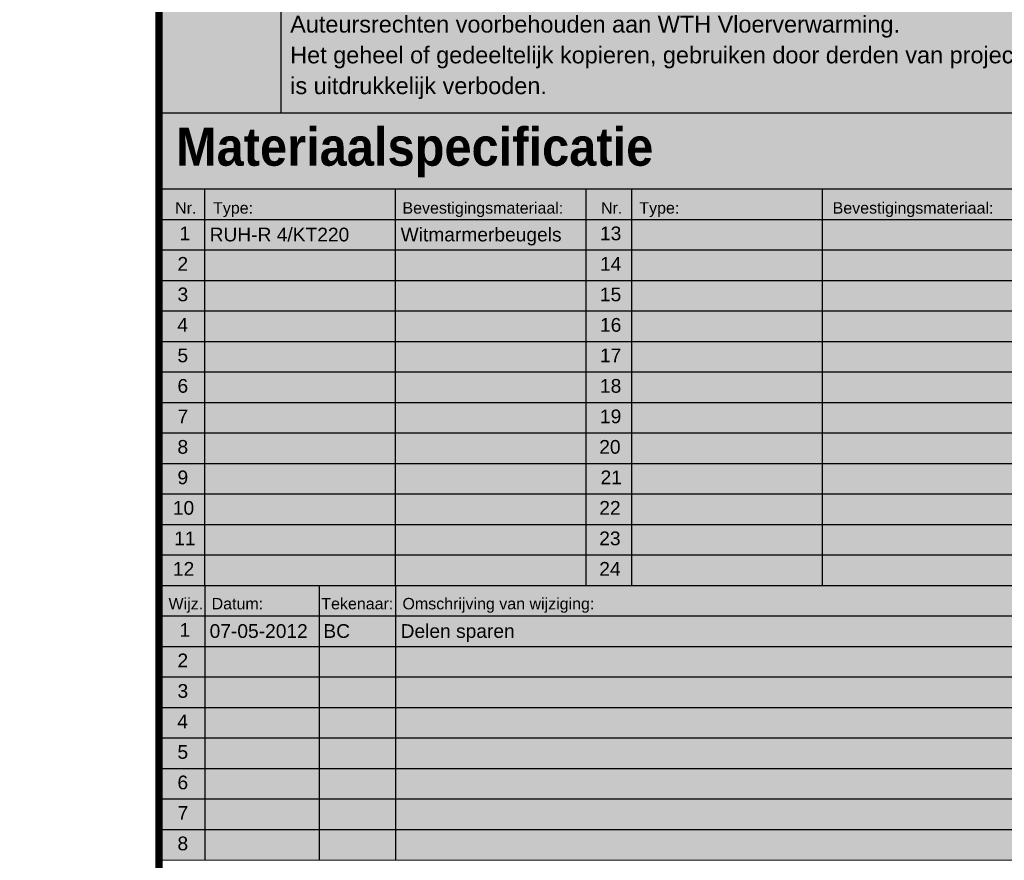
# Model space of a CAD drawing. Header units: millimetres. Extents: x 0 to 29700, y 0 to 21000.
# Tile 21 of 24: x 18287 to 24741, y 4901 to 10413. Entities that reach past the tile are written whole.
import ezdxf
from ezdxf.enums import TextEntityAlignment as Align

# ---------------------------------------------------------------- set-up
doc = ezdxf.new("R2010")
doc.units = ezdxf.units.MM
doc.header["$LTSCALE"] = 50
doc.layers.add('3', color=7, linetype='Continuous')
doc.layers.add('Kader_WTH', color=7, linetype='Continuous')
doc.layers.add('RU_Dim', color=251, linetype='Continuous', lineweight=15)
doc.layers.add('RU_Hatch', color=7, linetype='Continuous', true_color=0xe00000)
doc.layers.add('RU_Outline', color=7, linetype='Continuous', lineweight=15, true_color=0x000000)
doc.styles.add('Annotative', font='ARIAL.TTF')
doc.styles.add('ROMANS', font='romans', dxfattribs={"height": 15})
doc.styles.add('style1', font='ariblk.TTF', dxfattribs={"width": 0.8, "height": 35})
doc.styles.add('style2', font='ARIAL.TTF', dxfattribs={"height": 16})

# ---------------------------------------------------------------- blocks, each defined once
blk = doc.blocks.new('WTH_Kaderlogo')
at = {"layer": 'RU_Hatch', "true_color": 0xfafafa}
h = blk.add_hatch(color=7, dxfattribs=at)
h.dxf.hatch_style = 1
h.paths.add_polyline_path([(0, 276.03), (-200, 276.03), (-200, 186.03), (0, 186.03)])
at = {"layer": 'RU_Hatch', "true_color": 0x6e6e6e}
h = blk.add_hatch(color=8, dxfattribs=at)
h.dxf.hatch_style = 1
h.paths.add_polyline_path([(0, 176.03), (0, 186.03), (-200, 186.03), (-200, 176.03)])
at = {"layer": 'RU_Hatch', "true_color": 0xe8e8e8}
h = blk.add_hatch(color=254, dxfattribs=at)
h.dxf.hatch_style = 1
h.paths.add_polyline_path([(0, 176.03), (-200, 176.03), (-200, 172.03), (0, 172.03)])
at = {"layer": 'RU_Hatch', "true_color": 0xfafafa}
h = blk.add_hatch(color=7, dxfattribs=at)
h.dxf.hatch_style = 1
h.paths.add_polyline_path([(0, 172.03), (-200, 172.03), (-200, 124.03), (0, 124.03)])
at = {"layer": 'RU_Hatch', "true_color": 0xe8e8e8}
h = blk.add_hatch(color=254, dxfattribs=at)
h.dxf.hatch_style = 1
h.paths.add_polyline_path([(0, 124.03), (-200, 124.03), (-200, 120.03), (0, 120.03)])
at = {"layer": 'RU_Hatch', "true_color": 0xfafafa}
h = blk.add_hatch(color=7, dxfattribs=at)
h.dxf.hatch_style = 1
h.paths.add_polyline_path([(0, 120.03), (-200, 120.03), (-200, 88.03), (0, 88.03)])
at = {"layer": 'Kader_WTH', "color": 18, "lineweight": -3, "true_color": 0x000000}
for p, q in [((-184, 186.03), (-184, 276.03)), ((-194, 124.03), (-194, 176.03)), ((-169, 124.03), (-169, 176.03)), ((-144, 124.03), (-144, 176.03)), ((-138, 124.03), (-138, 176.03)), ((-113, 124.03), (-113, 176.03)), ((-194, 124.03), (-194, 88.03)), ((-179, 124.03), (-179, 88.03)), ((-169, 124.03), (-169, 88.03))]:
    blk.add_line(p, q, dxfattribs=at)
at = {"layer": 'Kader_WTH', "color": 18, "lineweight": -3, "true_color": 0x000000, "const_width": 1}
blk.add_lwpolyline([(-200, 0), (-200, 287), (0, 287)], dxfattribs=at)
at = {"layer": 'Kader_WTH', "color": 18, "lineweight": -3, "true_color": 0x000000}
for points in [[(0, 186.03), (-200, 186.03)], [(0, 176.03), (-200, 176.03)], [(0, 172.03), (-200, 172.03)], [(0, 168.03), (-200, 168.03)], [(0, 164.03), (-200, 164.03)], [(0, 160.03), (-200, 160.03)], [(0, 156.03), (-200, 156.03)], [(0, 152.03), (-200, 152.03)], [(0, 148.03), (-200, 148.03)], [(0, 144.03), (-200, 144.03)], [(0, 140.03), (-200, 140.03)], [(0, 136.03), (-200, 136.03)], [(0, 132.03), (-200, 132.03)], [(0, 128.03), (-200, 128.03)], [(0, 124.03), (-200, 124.03)], [(0, 120.03), (-200, 120.03)], [(0, 116.03), (-200, 116.03)], [(0, 112.03), (-200, 112.03)], [(0, 108.03), (-200, 108.03)], [(0, 104.03), (-200, 104.03)], [(0, 100.03), (-200, 100.03)], [(0, 96.03), (-200, 96.03)], [(0, 92.03), (-200, 92.03)]]:
    blk.add_lwpolyline(points, dxfattribs=at)
at = {"layer": 'RU_Outline', "color": 18, "true_color": 0x000000}
blk.add_lwpolyline([(0, 88.03), (-200, 88.03)], dxfattribs=at)
at = {"layer": 'RU_Outline', "color": 175, "true_color": 0x353dac, "insert": (-182.8, 214.92), "char_height": 2.2, "attachment_point": 1, "line_spacing_factor": 1.1, "style": 'Annotative'}
blk.add_mtext_dynamic_manual_height_columns('Voor het eventueel toepassen van dilataties of krimpvoegen verwijzen wij naar de hiervoor geldende bouwkundige normen.\\P\\PAan deze tekening kunnen geen rechten worden verleend ten aanzien van de exacte leiding locatie.\\P\\PAuteursrechten voorbehouden aan WTH Vloerverwarming.\\PHet geheel of gedeeltelijk kopieren, gebruiken door derden van projecten, tekeningen en berekeningen, in welke vorm dan ook,\\Pis uitdrukkelijk verboden.', width=950, gutter_width=100, heights=[0], dxfattribs=at)
at = {"layer": 'RU_Outline', "color": 7, "true_color": 0xffffff, "insert": (-197.77, 184.12), "char_height": 5, "attachment_point": 1, "line_spacing_factor": 1.1, "style": 'style1'}
blk.add_mtext_dynamic_manual_height_columns('Materiaalspecificatie', width=950, gutter_width=100, heights=[0], dxfattribs=at)
at = {"layer": 'RU_Outline', "color": 18, "true_color": 0x000000, "attachment_point": 1, "line_spacing_factor": 1.1, "style": 'Annotative'}
for s, width, insert, char_height in [('Nr.', 4.302, (-197.88, 174.34), 1.5), ('Type:', 18.2861, (-192.91, 174.34), 1.5), ('Bevestigingsmateriaal:', 18.431, (-168.08, 174.34), 1.5), ('Nr.', 4.302, (-142.06, 174.34), 1.5), ('Type:', 12.1273, (-137.03, 174.34), 1.5), ('Bevestigingsmateriaal:', 4.302, (-111.69, 174.34), 1.5), ('\\pi0.85484;1', 2.3727, (-198.17, 171.15), 1.8), ('\\pi-0.018147;13', 2.3727, (-142.17, 171.15), 1.8), ('\\pi0.59024;2', 2.3727, (-198.17, 167.15), 1.8), ('\\pi-0.014464;14', 2.3727, (-142.17, 167.15), 1.8), ('\\pi0.597;3', 2.3727, (-198.17, 163.15), 1.8), ('\\pi-0.0249;15', 2.3727, (-142.17, 163.15), 1.8), ('\\pi0.56384;4', 2.3727, (-198.17, 159.15), 1.8), ('\\pi-0.017533;16', 2.3727, (-142.17, 159.15), 1.8), ('\\pi0.58963;5', 2.3727, (-198.17, 155.15), 1.8), ('\\pi-0.018147;17', 2.3727, (-142.17, 155.15), 1.8), ('\\pi0.59208;6', 2.3727, (-198.17, 151.15), 1.8), ('\\pi-0.019989;18', 2.3727, (-142.17, 151.15), 1.8), ('\\pi-0.019989;19', 2.3727, (-142.17, 147.15), 1.8), ('\\pi0.60375;7', 2.3727, (-198.17, 147.15), 1.8), ('\\pi0.59331;8', 2.3727, (-198.17, 143.15), 1.8), ('\\pi-0.11515;20', 2.3727, (-142.17, 143.15), 1.8), ('\\pi0.59454;9', 2.3727, (-198.17, 139.15), 1.8), ('\\pi0.055522;21', 2.3727, (-142.17, 139.15), 1.8), ('\\pi-0.015078;10', 2.3727, (-198.17, 135.15), 1.8), ('\\pi-0.10901;22', 2.3727, (-142.17, 135.15), 1.8), ('\\pi0.15559;11', 2.3727, (-198.17, 131.15), 1.8), ('\\pi-0.11822;23', 2.3727, (-142.17, 131.15), 1.8), ('\\pi-0.0089387;12', 2.3727, (-198.17, 127.15), 1.8), ('\\pi-0.11453;24', 2.3727, (-142.17, 127.15), 1.8), ('Wijz.', 4.302, (-198.75, 122.44), 1.5), ('Datum:', 4.302, (-193.1, 122.44), 1.5), ('Tekenaar:', 4.302, (-178.72, 122.44), 1.5), ('Omschrijving van wijziging:', 26.7561, (-168.08, 122.44), 1.5), ('\\pi0.85484;1', 2.3727, (-198.17, 119.14), 1.8), ('\\pi0.59024;2', 2.3727, (-198.17, 115.14), 1.8), ('\\pi0.597;3', 2.3727, (-198.17, 111.14), 1.8), ('\\pi0.56384;4', 2.3727, (-198.17, 107.14), 1.8), ('\\pi0.58963;5', 2.3727, (-198.17, 103.14), 1.8), ('\\pi0.59208;6', 2.3727, (-198.17, 99.14), 1.8), ('\\pi0.60375;7', 2.3727, (-198.17, 95.14), 1.8), ('\\pi0.59331;8', 2.3727, (-198.17, 91.14), 1.8)]:
    blk.add_mtext_dynamic_manual_height_columns(s, width=width, gutter_width=100, heights=[0], dxfattribs=dict(at, insert=insert, char_height=char_height))
at = {"layer": 'RU_Outline', "color": 175, "true_color": 0x353dac, "style": 'style2'}
for tag, p, height in [('TYPE_RU_1', (-193.36, 169.2), 1.8), ('BEV_MAT_1', (-168.32, 169.2), 1.8), ('TYPE_RU_13', (-136.98, 169.2), 1.8), ('BEV_MAT_13', (-111.76, 169.2), 1.8), ('TYPE_RU_2', (-193.36, 165.2), 1.8), ('BEV_MAT_2', (-168.32, 165.2), 1.8), ('TYPE_RU_14', (-136.98, 165.2), 1.8), ('BEV_MAT_14', (-111.76, 165.2), 1.8), ('2034_250', (-68.3, 165.2), 1.8), ('1627_105', (-38.06, 165.2), 1.8), ('162_120', (-9.2, 165.2), 1.8), ('TYPE_RU_3', (-193.36, 161.2), 1.8), ('BEV_MAT_3', (-168.32, 161.2), 1.8), ('TYPE_RU_15', (-136.98, 161.2), 1.8), ('BEV_MAT_15', (-111.76, 161.2), 1.8), ('2034_165', (-68.3, 161.2), 1.8), ('1627_90', (-38.06, 161.2), 1.8), ('162_90', (-9.2, 161.2), 1.8), ('TYPE_RU_4', (-193.36, 157.2), 1.8), ('BEV_MAT_4', (-168.32, 157.2), 1.8), ('TYPE_RU_16', (-136.98, 157.2), 1.8), ('BEV_MAT_16', (-111.76, 157.2), 1.8), ('2034_125', (-68.3, 157.2), 1.8), ('1627_75', (-38.06, 157.2), 1.8), ('162_60', (-9.2, 157.2), 1.8), ('TYPE_RU_5', (-193.36, 153.2), 1.8), ('BEV_MAT_5', (-168.32, 153.2), 1.8), ('TYPE_RU_17', (-136.98, 153.2), 1.8), ('BEV_MAT_17', (-111.76, 153.2), 1.8), ('2034_105', (-68.3, 153.2), 1.8), ('1627_63', (-38.06, 153.2), 1.8), ('162_TOT', (-9.2, 153.2), 1.8), ('TYPE_RU_6', (-193.36, 149.2), 1.8), ('BEV_MAT_6', (-168.32, 149.2), 1.8), ('TYPE_RU_18', (-136.98, 149.2), 1.8), ('BEV_MAT_18', (-111.76, 149.2), 1.8), ('2034_90', (-68.3, 149.2), 1.8), ('1627_TOT', (-38.06, 149.2), 1.8), ('162_W', (-9.2, 149.2), 1.8), ('TYPE_RU_7', (-193.36, 145.2), 1.8), ('BEV_MAT_7', (-168.32, 145.2), 1.8), ('TYPE_RU_19', (-136.98, 145.2), 1.8), ('BEV_MAT_19', (-111.76, 145.2), 1.8), ('2034_75', (-68.3, 145.2), 1.8), ('1627_W', (-38.06, 145.2), 1.8), ('TYPE_RU_8', (-193.36, 141.2), 1.8), ('BEV_MAT_8', (-168.32, 141.2), 1.8), ('TYPE_RU_20', (-136.98, 141.2), 1.8), ('BEV_MAT_20', (-111.76, 141.2), 1.8), ('2034_63', (-68.3, 141.2), 1.8), ('VAR_1', (-38.06, 141.2), 1.8), ('142_90', (-9.2, 141.2), 1.8), ('TYPE_RU_9', (-193.36, 137.2), 1.8), ('BEV_MAT_9', (-168.32, 137.2), 1.8), ('TYPE_RU_21', (-136.98, 137.2), 1.8), ('BEV_MAT_21', (-111.76, 137.2), 1.8), ('2034_50', (-68.3, 137.2), 1.8), ('VAR_2', (-38.06, 137.2), 1.8), ('142_60', (-9.2, 137.2), 1.8), ('TYPE_RU_10', (-193.36, 133.2), 1.8), ('BEV_MAT_10', (-168.32, 133.2), 1.8), ('TYPE_RU_22', (-136.98, 133.2), 1.8), ('BEV_MAT_22', (-111.76, 133.2), 1.8), ('2034_40', (-68.3, 133.2), 1.8), ('VAR_3', (-38.06, 133.2), 1.8), ('142_TOT', (-9.2, 133.2), 1.8), ('TYPE_RU_11', (-193.36, 129.2), 1.8), ('BEV_MAT_11', (-168.32, 129.2), 1.8), ('TYPE_RU_23', (-136.98, 129.2), 1.8), ('BEV_MAT_23', (-111.76, 129.2), 1.8), ('2034_TOT', (-68.3, 129.2), 1.8), ('VAR_4', (-38.06, 129.2), 1.8), ('VAR_6', (-9.06, 129.2), 1.8), ('TYPE_RU_12', (-193.36, 125.2), 1.8), ('BEV_MAT_12', (-168.32, 125.2), 1.8), ('TYPE_RU_24', (-136.98, 125.2), 1.8), ('BEV_MAT_24', (-111.76, 125.2), 1.8), ('2034_W', (-68.3, 125.2), 1.8), ('VAR_5', (-38.06, 125.2), 1.8), ('VAR_7', (-9.06, 125.2), 1.8), ('WIJZ_D_1', (-193.36, 117.2), 1.8), ('WIJZ_T_1', (-178.45, 117.2), 1.8), ('WIJZ_O_1', (-168.32, 117.2), 1.8), ('WIJZ_D_2', (-193.36, 113.2), 1.8), ('WIJZ_T_2', (-178.45, 113.2), 1.8), ('WIJZ_O_2', (-168.32, 113.2), 1.8), ('WIJZ_D_3', (-193.36, 109.2), 1.8), ('WIJZ_T_3', (-178.45, 109.2), 1.8), ('WIJZ_O_3', (-168.32, 109.2), 1.8), ('WIJZ_D_4', (-193.36, 105.2), 1.8), ('WIJZ_T_4', (-178.45, 105.2), 1.8), ('WIJZ_O_4', (-168.32, 105.2), 1.8), ('WIJZ_D_5', (-193.36, 101.2), 1.8), ('WIJZ_T_5', (-178.45, 101.2), 1.8), ('WIJZ_O_5', (-168.32, 101.2), 1.8), ('WIJZ_D_6', (-193.36, 97.2), 1.8), ('WIJZ_T_6', (-178.45, 97.2), 1.8), ('WIJZ_O_6', (-168.32, 97.2), 1.8), ('WIJZ_D_7', (-193.36, 93.2), 1.8), ('WIJZ_T_7', (-178.45, 93.2), 1.8), ('WIJZ_O_7', (-168.32, 93.2), 1.8), ('WIJZ_D_8', (-193.36, 89.2), 1.8), ('WIJZ_T_8', (-178.45, 89.2), 1.8), ('WIJZ_O_8', (-168.32, 89.2), 1.8), ('PROJECTNAAM', (-155.03, 60.85), 2.5), ('PROJECT_ADRES', (-155.03, 56.34), 2.5), ('PROJECT_PC_PLAATS', (-155.03, 51.76), 2.5), ('PROJECTNUMMER', (-38.86, 51.59), 2.5), ('PROJECTNUMMER_KLANT', (-155.03, 47.18), 2.5), ('BLADNR', (-38.86, 45.74), 2.5), ('VERDIEPING', (-38.78, 41.6), 2.5), ('TEKENAAR', (-155.03, 39.96), 2.5), ('FORMAAT', (-108.75, 39.96), 2.5), ('SCHAAL', (-38.78, 37.32), 2.5), ('WONING_TYPE', (-14.31, 37.3), 2.5), ('TEKENDATUM', (-155.03, 35.38), 2.5), ('GEBOUW', (-38.86, 33.16), 2.5), ('BOUWKUNDIGETEKENING', (-155.03, 30.79), 2.5), ('BOUWNUMMER', (-38.86, 29.16), 2.5), ('BT_DATUM', (-154.96, 26.1), 2.5), ('BOUWNUMMER2', (-38.86, 25.16), 2.5)]:
    blk.add_attdef(tag, p, '', height=height, dxfattribs=at)
at = {"layer": 'RU_Outline', "color": 18, "true_color": 0x000000, "style": 'style2'}
for tag, p in [('VAR_O_1', (-57.18, 141.2)), ('VAR_O_2', (-57.18, 137.2)), ('VAR_O_3', (-57.18, 133.2)), ('VAR_O_4', (-57.18, 129.2)), ('VAR_O_6', (-28.18, 129.2)), ('VAR_O_5', (-57.18, 125.2)), ('VAR_O_7', (-28.18, 125.2))]:
    blk.add_attdef(tag, p, '', height=1.5, dxfattribs=at)
at = {"layer": 'RU_Outline', "color": 175, "true_color": 0x353dac, "style": 'style1', "width": 0.8}
blk.add_attdef('PROJECTSTATUS', text='', height=5, dxfattribs=at).set_placement((-34.78, 57.91), align=Align.CENTER)
at = {"layer": 'RU_Outline', "color": 175, "lineweight": -3, "true_color": 0x353dac, "style": 'ROMANS', "flags": 1}
blk.add_attdef('LOKATIE_BOUWK_TEKENING', (0.37, 0.36), '', height=1.5, dxfattribs=at)
blk = doc.blocks.new('RUH-R4')
at = {"layer": 'RU_Dim', "char_height": 12, "attachment_point": 1, "style": 'Annotative'}
for s, insert in [('\\pi258.95;Min.\\P\\pi248.6;20 mm', (-1139, 682)), ('\\pi258.95;Min.\\P\\pi248.71;90 mm', (-611.6, 682))]:
    blk.add_mtext_dynamic_manual_height_columns(s, width=546.87, gutter_width=566.8, heights=[0], dxfattribs=dict(at, insert=insert))
at = {"layer": 'RU_Outline', "color": 175, "true_color": 0x353dac, "style": 'style2'}
for tag, p in [('GR1', (-792.4, 128.6)), ('GR2', (-732.4, 128.6)), ('GR3', (-672.4, 128.6)), ('GR4', (-612.4, 128.6))]:
    blk.add_attdef(tag, text='', height=21, dxfattribs=at).set_placement(p, align=Align.CENTER)
at = {"layer": 'RU_Outline', "color": 175, "true_color": 0x353dac, "style": 'style2', "flags": 1}
blk.add_attdef('RU_NR', text='', height=21, dxfattribs=at).set_placement((-792.4, 73.2), align=Align.CENTER)

msp = doc.modelspace()

# ---------------------------------------------------------------- block references
at = {"layer": '3', "lineweight": -3, "xscale": 5, "yscale": 5}
msp.add_blockref('RUH-R4', (15845.7, 2793.1), dxfattribs=at)
at = {"layer": 'Kader_WTH', "lineweight": -3}
ref = msp.add_blockref('WTH_Kaderlogo', (29200, 499.5), dxfattribs=dict(at, xscale=50, yscale=50, zscale=50))
ref.add_attrib('TYPE_RU_1', 'RUH-R 4/KT220', (19531.9, 8959.4), dxfattribs={"layer": 'RU_Outline', "color": 175, "true_color": 0x353dac, "height": 90, "style": 'style2'})
ref.add_attrib('BEV_MAT_1', 'Witmarmerbeugels', (20783.8, 8959.4), dxfattribs={"layer": 'RU_Outline', "color": 175, "true_color": 0x353dac, "height": 90, "style": 'style2'})
ref.add_attrib('WIJZ_D_1', '07-05-2012', (19531.9, 6359.4), dxfattribs={"layer": 'RU_Outline', "color": 175, "true_color": 0x353dac, "height": 90, "style": 'style2'})
ref.add_attrib('WIJZ_T_1', 'BC', (20277.5, 6359.4), dxfattribs={"layer": 'RU_Outline', "color": 175, "true_color": 0x353dac, "height": 90, "style": 'style2'})
ref.add_attrib('WIJZ_O_1', 'Delen sparen', (20783.8, 6359.4), dxfattribs={"layer": 'RU_Outline', "color": 175, "true_color": 0x353dac, "height": 90, "style": 'style2'})

doc.saveas('drawing.dxf')
